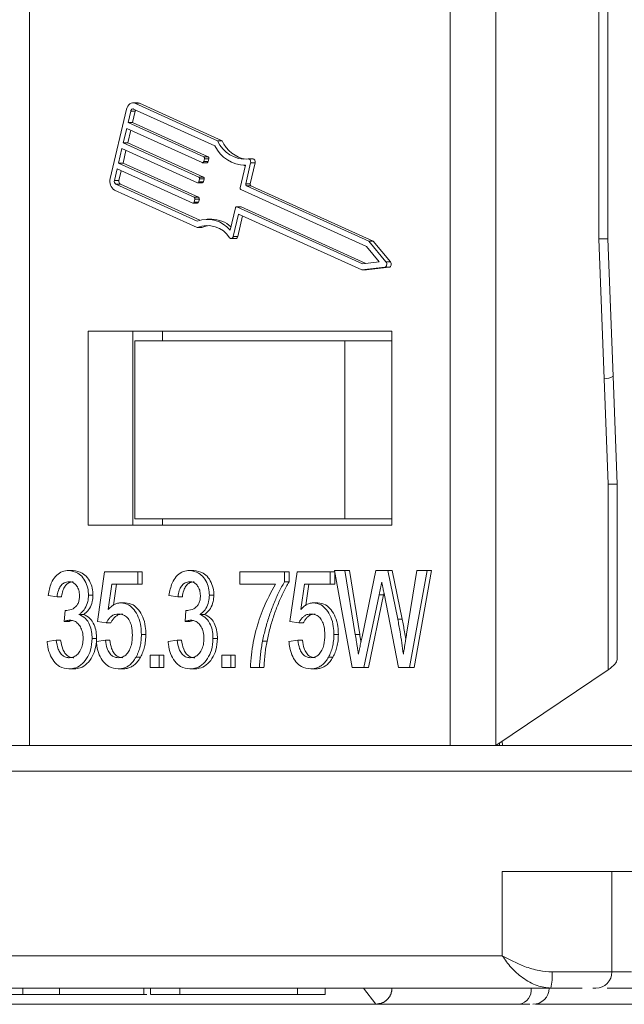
# Model space of a CAD drawing. Header units: millimetres. Extents: x 8853 to 11418, y 45 to 1005.
# Tile 4 of 256: x 9274 to 9293, y 263 to 294. Entities that reach past the tile are written whole.
import ezdxf

# ---------------------------------------------------------------- set-up
doc = ezdxf.new("R2010")
doc.units = ezdxf.units.MM

msp = doc.modelspace()

# ---------------------------------------------------------------- linework, layer by layer
at = {"color": 7, "linetype": 'Continuous', "lineweight": 15}
for p, q in [((9288.727, 344.529), (9288.727, 271.171)), ((9274.33, 343.61), (9274.33, 271.171)), ((9287.313, 271.171), (9287.313, 343.61)), ((9291.907, 286.82), (9291.907, 336.372)), ((9292.185, 286.82), (9292.185, 336.372)), ((9277.324, 290.824), (9276.82, 288.68)), ((9277.656, 291.019), (9277.518, 291.019)), ((9280.053, 289.688), (9277.539, 290.826)), ((9280.136, 289.849), (9277.581, 291.005)), ((9277.581, 291.005), (9277.719, 291.005)), ((9277.719, 291.005), (9280.274, 289.849)), ((9277.453, 290.766), (9277.369, 290.408)), ((9277.592, 290.766), (9277.453, 290.766)), ((9277.508, 290.408), (9277.592, 290.766)), ((9277.327, 290.23), (9277.222, 289.783)), ((9279.662, 289.173), (9277.327, 290.23)), ((9277.369, 290.408), (9279.704, 289.352)), ((9277.508, 290.408), (9277.369, 290.408)), ((9279.843, 289.352), (9277.508, 290.408)), ((9277.361, 289.783), (9277.452, 290.173)), ((9277.18, 289.605), (9277.075, 289.158)), ((9279.515, 288.548), (9277.18, 289.605)), ((9277.222, 289.783), (9279.557, 288.727)), ((9277.361, 289.783), (9277.222, 289.783)), ((9279.696, 288.727), (9277.361, 289.783)), ((9280.136, 289.849), (9280.274, 289.849)), ((9277.213, 289.158), (9277.305, 289.548)), ((9279.843, 289.352), (9279.704, 289.352)), ((9279.726, 289.293), (9279.705, 289.204)), ((9279.865, 289.293), (9279.726, 289.293)), ((9279.844, 289.204), (9279.865, 289.293)), ((9281.227, 289.288), (9281.089, 289.288)), ((9277.033, 288.979), (9276.949, 288.622)), ((9279.368, 287.923), (9277.033, 288.979)), ((9277.075, 289.158), (9279.41, 288.102)), ((9277.213, 289.158), (9277.075, 289.158)), ((9279.549, 288.102), (9277.213, 289.158)), ((9279.673, 289.171), (9279.811, 289.171)), ((9279.844, 289.204), (9279.705, 289.204)), ((9280.83, 288.398), (9280.993, 289.089)), ((9280.949, 289.087), (9280.992, 289.087)), ((9281.001, 288.519), (9281.153, 289.165)), ((9281.292, 289.165), (9281.139, 288.519)), ((9281.153, 289.165), (9281.292, 289.165)), ((9277.087, 288.622), (9277.158, 288.923)), ((9279.696, 288.727), (9279.557, 288.727)), ((9279.579, 288.668), (9279.558, 288.578)), ((9279.717, 288.668), (9279.579, 288.668)), ((9279.696, 288.578), (9279.717, 288.668)), ((9276.949, 288.622), (9277.087, 288.622)), ((9276.992, 288.504), (9279.507, 287.366)), ((9277.131, 288.504), (9276.992, 288.504)), ((9279.587, 287.392), (9277.131, 288.504)), ((9279.526, 288.546), (9279.664, 288.546)), ((9279.696, 288.578), (9279.558, 288.578)), ((9281.001, 288.519), (9281.139, 288.519)), ((9284.801, 286.75), (9281.023, 288.459)), ((9281.023, 288.459), (9281.161, 288.459)), ((9281.161, 288.459), (9284.94, 286.75)), ((9276.95, 288.325), (9279.505, 287.169)), ((9279.549, 288.102), (9279.41, 288.102)), ((9284.733, 286.583), (9280.852, 288.339)), ((9279.379, 287.921), (9279.517, 287.921)), ((9279.432, 288.042), (9279.411, 287.953)), ((9279.549, 287.953), (9279.411, 287.953)), ((9279.432, 288.042), (9279.57, 288.042)), ((9279.549, 287.953), (9279.57, 288.042)), ((9280.52, 287.082), (9280.683, 287.773)), ((9280.854, 287.805), (9280.715, 287.805)), ((9280.726, 287.803), (9284.607, 286.047)), ((9280.864, 287.803), (9280.726, 287.803)), ((9284.716, 286.06), (9280.864, 287.803)), ((9280.618, 286.89), (9280.78, 287.581)), ((9280.905, 287.524), (9280.756, 286.89)), ((9280.78, 287.581), (9284.591, 285.857)), ((9279.505, 287.169), (9279.644, 287.169)), ((9279.951, 287.424), (9279.812, 287.424)), ((9280.756, 286.89), (9280.618, 286.89)), ((9280.553, 286.825), (9280.692, 286.825)), ((9285.125, 286.109), (9284.733, 286.583)), ((9284.801, 286.75), (9285.334, 286.106)), ((9284.801, 286.75), (9284.94, 286.75)), ((9284.94, 286.75), (9285.472, 286.106)), ((9292.068, 282.496), (9291.907, 286.82)), ((9291.907, 286.82), (9292.185, 286.82)), ((9292.344, 282.571), (9292.185, 286.82)), ((9284.591, 285.857), (9285.295, 285.941)), ((9284.607, 286.047), (9285.125, 286.109)), ((9285.434, 285.941), (9284.73, 285.857)), ((9285.295, 285.941), (9285.434, 285.941)), ((9285.472, 286.106), (9285.334, 286.106)), ((9284.591, 285.857), (9284.73, 285.857)), ((9276.133, 283.971), (9285.51, 283.971)), ((9276.133, 277.971), (9276.133, 283.971)), ((9277.519, 277.971), (9277.519, 283.971)), ((9278.431, 283.971), (9278.431, 283.671)), ((9278.432, 283.671), (9278.432, 283.971)), ((9285.51, 283.971), (9285.51, 277.971)), ((9277.576, 278.171), (9277.576, 283.671)), ((9277.576, 283.671), (9284.067, 283.671)), ((9284.067, 283.671), (9284.067, 278.171)), ((9285.51, 283.671), (9284.067, 283.671)), ((9292.469, 279.237), (9292.344, 282.571)), ((9292.19, 279.237), (9292.068, 282.496)), ((9292.19, 279.237), (9292.19, 273.503)), ((9292.19, 279.237), (9292.469, 279.237)), ((9292.469, 273.826), (9292.469, 279.237)), ((9277.576, 278.171), (9284.067, 278.171)), ((9278.431, 278.171), (9278.431, 277.971)), ((9278.432, 277.971), (9278.432, 278.171)), ((9284.067, 278.171), (9285.51, 278.171)), ((9285.51, 277.971), (9276.133, 277.971)), ((9275.67, 276.571), (9275.532, 276.571)), ((9276.421, 274.994), (9276.643, 276.533)), ((9276.643, 276.533), (9277.669, 276.533)), ((9277.669, 276.533), (9277.669, 276.148)), ((9277.808, 276.533), (9277.669, 276.533)), ((9277.808, 276.533), (9277.808, 276.148)), ((9279.403, 276.571), (9279.265, 276.571)), ((9280.816, 276.148), (9280.816, 276.533)), ((9280.816, 276.533), (9282.203, 276.533)), ((9282.203, 276.533), (9282.203, 276.222)), ((9282.341, 276.533), (9282.203, 276.533)), ((9282.341, 276.533), (9282.341, 276.222)), ((9282.365, 274.994), (9282.587, 276.533)), ((9282.587, 276.533), (9283.613, 276.533)), ((9283.613, 276.533), (9283.613, 276.148)), ((9283.752, 276.533), (9283.613, 276.533)), ((9284.293, 273.571), (9283.748, 276.571)), ((9283.748, 276.571), (9284.063, 276.571)), ((9283.752, 276.533), (9283.752, 276.148)), ((9284.063, 276.571), (9284.384, 274.598)), ((9284.202, 276.571), (9284.063, 276.571)), ((9284.202, 276.571), (9284.523, 274.598)), ((9284.595, 274.524), (9285.022, 276.571)), ((9285.022, 276.571), (9285.389, 276.571)), ((9285.389, 276.571), (9285.698, 275.068)), ((9285.528, 276.571), (9285.389, 276.571)), ((9285.528, 276.571), (9285.837, 275.068)), ((9285.971, 274.61), (9286.29, 276.571)), ((9286.605, 276.571), (9286.06, 273.571)), ((9286.744, 276.571), (9286.199, 273.571)), ((9286.29, 276.571), (9286.605, 276.571)), ((9286.744, 276.571), (9286.605, 276.571)), ((9282.341, 276.222), (9282.203, 276.222)), ((9276.869, 276.148), (9276.759, 275.371)), ((9277.669, 276.148), (9276.869, 276.148)), ((9277.008, 276.148), (9276.916, 275.501)), ((9277.808, 276.148), (9277.669, 276.148)), ((9281.925, 276.148), (9280.816, 276.148)), ((9282.814, 276.148), (9282.704, 275.371)), ((9283.613, 276.148), (9282.814, 276.148)), ((9282.952, 276.148), (9282.861, 275.501)), ((9283.752, 276.148), (9283.613, 276.148)), ((9275.176, 275.764), (9274.899, 275.802)), ((9275.315, 275.764), (9275.176, 275.764)), ((9276.286, 275.809), (9276.147, 275.809)), ((9278.632, 275.802), (9278.909, 275.764)), ((9279.048, 275.764), (9278.909, 275.764)), ((9280.019, 275.809), (9279.88, 275.809)), ((9285.123, 275.816), (9284.654, 273.571)), ((9285.261, 275.816), (9284.793, 273.571)), ((9285.123, 275.816), (9285.261, 275.816)), ((9285.272, 275.867), (9285.261, 275.816)), ((9285.725, 273.571), (9285.273, 275.864)), ((9275.396, 274.994), (9275.424, 275.34)), ((9275.48, 275.34), (9275.424, 275.34)), ((9277.284, 275.571), (9277.145, 275.571)), ((9279.129, 274.994), (9279.157, 275.34)), ((9279.213, 275.34), (9279.157, 275.34)), ((9283.228, 275.571), (9283.089, 275.571)), ((9275.534, 274.994), (9275.396, 274.994)), ((9275.991, 275.214), (9275.852, 275.214)), ((9276.698, 274.956), (9276.421, 274.994)), ((9279.267, 274.994), (9279.129, 274.994)), ((9279.724, 275.214), (9279.585, 275.214)), ((9282.643, 274.956), (9282.365, 274.994)), ((9285.837, 275.068), (9285.698, 275.068)), ((9276.837, 274.956), (9276.698, 274.956)), ((9282.781, 274.956), (9282.643, 274.956)), ((9274.871, 274.379), (9275.149, 274.417)), ((9275.287, 274.417), (9275.149, 274.417)), ((9276.258, 274.474), (9276.397, 274.474)), ((9276.393, 274.379), (9276.67, 274.417)), ((9276.809, 274.417), (9276.67, 274.417)), ((9277.919, 274.6), (9277.78, 274.6)), ((9278.604, 274.379), (9278.882, 274.417)), ((9279.02, 274.417), (9278.882, 274.417)), ((9280.13, 274.474), (9279.991, 274.474)), ((9281.66, 274.387), (9281.522, 274.387)), ((9282.337, 274.379), (9282.615, 274.417)), ((9282.753, 274.417), (9282.615, 274.417)), ((9283.724, 274.6), (9283.863, 274.6)), ((9284.523, 274.598), (9284.384, 274.598)), ((9277.615, 273.897), (9277.753, 273.897)), ((9278.054, 273.571), (9278.054, 273.956)), ((9278.054, 273.956), (9278.331, 273.956)), ((9278.331, 273.956), (9278.331, 273.571)), ((9278.331, 273.956), (9278.469, 273.956)), ((9278.469, 273.956), (9278.469, 273.571)), ((9280.265, 273.571), (9280.265, 273.956)), ((9280.265, 273.956), (9280.542, 273.956)), ((9280.681, 273.956), (9280.542, 273.956)), ((9280.542, 273.956), (9280.542, 273.571)), ((9280.681, 273.956), (9280.681, 273.571)), ((9283.697, 273.897), (9283.559, 273.897)), ((9275.683, 273.533), (9275.544, 273.533)), ((9277.204, 273.533), (9277.065, 273.533)), ((9278.331, 273.571), (9278.054, 273.571)), ((9278.469, 273.571), (9278.331, 273.571)), ((9279.416, 273.533), (9279.277, 273.533)), ((9280.542, 273.571), (9280.265, 273.571)), ((9280.542, 273.571), (9280.681, 273.571)), ((9281.426, 273.571), (9281.149, 273.571)), ((9281.564, 273.571), (9281.426, 273.571)), ((9283.148, 273.533), (9283.01, 273.533)), ((9284.654, 273.571), (9284.293, 273.571)), ((9284.793, 273.571), (9284.654, 273.571)), ((9286.06, 273.571), (9285.725, 273.571)), ((9286.199, 273.571), (9286.06, 273.571)), ((9288.727, 271.171), (9292.19, 273.503)), ((9271.789, 271.171), (9274.023, 271.171)), ((9274.023, 271.171), (9274.33, 271.171)), ((9287.313, 271.171), (9274.33, 271.171)), ((9287.313, 271.171), (9288.035, 271.171)), ((9288.035, 271.171), (9301.154, 271.171)), ((9288.841, 271.248), (9288.843, 271.171)), ((9288.927, 271.171), (9288.923, 271.303)), ((9271.884, 270.371), (9300.6, 270.371)), ((9288.926, 267.271), (9288.926, 264.671)), ((9299.473, 267.271), (9288.926, 267.271)), ((9292.311, 264.171), (9292.311, 267.271)), ((9288.926, 264.671), (9260.21, 264.671)), ((9290.463, 264.171), (9292.311, 264.171)), ((9292.917, 264.171), (9292.311, 264.171)), ((9260.903, 263.671), (9290.425, 263.671)), ((9273.724, 263.471), (9274.124, 263.471)), ((9274.124, 263.671), (9274.124, 263.471)), ((9274.124, 263.471), (9275.248, 263.471)), ((9275.248, 263.671), (9275.248, 263.471)), ((9275.248, 263.471), (9277.857, 263.471)), ((9277.857, 263.671), (9277.857, 263.471)), ((9277.857, 263.471), (9277.951, 263.471)), ((9278.062, 263.671), (9278.062, 263.471)), ((9278.969, 263.671), (9278.969, 263.471)), ((9279.091, 263.471), (9279.589, 263.471)), ((9282.599, 263.671), (9282.599, 263.471)), ((9283.456, 263.471), (9283.456, 263.671)), ((9284.644, 263.671), (9285.022, 263.18)), ((9285.527, 263.667), (9285.527, 263.671)), ((9293.068, 263.671), (9292.16, 263.671)), ((9285.019, 263.171), (9270.031, 263.171)), ((9285.022, 263.18), (9270.035, 263.18)), ((9285.019, 263.171), (9289.453, 263.171)), ((9289.95, 263.171), (9293.742, 263.171))]:
    msp.add_line(p, q, dxfattribs=at)
at = {"color": 7, "linetype": 'Continuous', "lineweight": 15, "flags": 128}
for points in [[(9277.324, 290.824), (9277.34, 290.875), (9277.363, 290.92), (9277.392, 290.958), (9277.426, 290.988), (9277.463, 291.008), (9277.502, 291.018), (9277.542, 291.017), (9277.581, 291.005)], [(9277.539, 290.826), (9277.526, 290.83), (9277.512, 290.83), (9277.499, 290.827), (9277.487, 290.82), (9277.476, 290.81), (9277.466, 290.798), (9277.459, 290.783), (9277.453, 290.766)], [(9277.604, 290.796), (9277.597, 290.783), (9277.592, 290.766)], [(9277.656, 291.019), (9277.68, 291.017), (9277.719, 291.005)], [(9281.08, 289.287), (9281.097, 289.287), (9281.113, 289.281), (9281.128, 289.27), (9281.141, 289.254), (9281.15, 289.234), (9281.155, 289.212), (9281.156, 289.188), (9281.153, 289.165)], [(9281.227, 289.288), (9281.235, 289.287), (9281.252, 289.281), (9281.267, 289.27), (9281.279, 289.254), (9281.288, 289.234), (9281.294, 289.212), (9281.295, 289.188), (9281.292, 289.165)], [(9279.705, 289.204), (9279.702, 289.195), (9279.699, 289.188), (9279.694, 289.181), (9279.688, 289.176), (9279.682, 289.173), (9279.675, 289.171), (9279.669, 289.171), (9279.662, 289.173)], [(9279.558, 288.578), (9279.555, 288.57), (9279.551, 288.562), (9279.547, 288.556), (9279.541, 288.551), (9279.535, 288.548), (9279.528, 288.546), (9279.522, 288.546), (9279.515, 288.548)], [(9279.411, 287.953), (9279.408, 287.945), (9279.404, 287.937), (9279.4, 287.931), (9279.394, 287.926), (9279.388, 287.922), (9279.381, 287.921), (9279.375, 287.921), (9279.368, 287.923)], [(9280.683, 287.773), (9280.686, 287.781), (9280.689, 287.789), (9280.694, 287.795), (9280.7, 287.8), (9280.706, 287.804), (9280.712, 287.805), (9280.719, 287.805), (9280.726, 287.803)], [(9280.864, 287.803), (9280.858, 287.805), (9280.854, 287.805)], [(9279.881, 287.232), (9279.774, 287.214), (9279.644, 287.169)], [(9280.618, 286.89), (9280.61, 286.868), (9280.599, 286.85), (9280.586, 286.836), (9280.57, 286.828), (9280.553, 286.825), (9280.536, 286.828), (9280.52, 286.837), (9280.506, 286.851)], [(9285.334, 286.106), (9285.347, 286.085), (9285.355, 286.06), (9285.357, 286.033), (9285.354, 286.006), (9285.345, 285.981), (9285.332, 285.961), (9285.314, 285.948), (9285.295, 285.941)], [(9285.472, 286.106), (9285.485, 286.085), (9285.493, 286.06), (9285.496, 286.033), (9285.492, 286.006), (9285.484, 285.981), (9285.47, 285.961), (9285.453, 285.948), (9285.434, 285.941)]]:
    msp.add_lwpolyline(points, dxfattribs=at)
at = {"color": 7, "linetype": 'Continuous', "lineweight": 15}
for centre, radius, start, end in [((9281.005, 290.144), 1.055, 205.5644, 269.3075), ((9280.984, 290.2), 0.918, 202.4908, 276.0148), ((9281.157, 290.23), 0.962, 203.3727, 261.7314), ((9279.676, 289.308), 0.0522, 342.9169, 57.3266), ((9279.815, 289.308), 0.0522, 342.9169, 57.3266), ((9279.806, 289.208), 0.0376, 277.7212, 352.6242), ((9277.119, 288.588), 0.313, 162.9169, 237.3266), ((9279.529, 288.683), 0.0522, 342.9169, 57.3266), ((9279.668, 288.683), 0.0522, 342.9169, 57.3266), ((9277.049, 288.591), 0.104, 162.9169, 237.3266), ((9277.187, 288.591), 0.104, 162.9169, 237.3266), ((9279.659, 288.583), 0.0376, 277.7212, 352.6242), ((9280.88, 288.383), 0.0522, 162.9169, 237.3266), ((9281.051, 288.503), 0.0522, 162.9169, 237.3266), ((9281.189, 288.503), 0.0522, 162.9169, 237.3266), ((9279.382, 288.058), 0.0522, 342.9169, 57.3266), ((9279.52, 288.058), 0.0522, 342.9169, 57.3266), ((9279.512, 287.958), 0.0376, 277.7212, 352.6242), ((9279.814, 286.407), 0.822, 32.652, 112.0633), ((9279.813, 286.509), 0.911, 39.0652, 109.6724), ((9279.936, 286.507), 0.917, 48.3032, 89.106), ((9280.683, 286.898), 0.0736, 276.7735, 353.5719), ((9292.064, 283.059), 0.563, 270.4913, 299.9089), ((9288.785, 264.047), 1.682, 347.0939, 4.237), ((9291.811, 264.171), 0.5, 270, 0), ((9285.018, 263.671), 0.5, 270.0311, 0.0311), ((9289.37, 263.611), 0.448, 280.7016, 7.6968), ((9289.871, 263.671), 0.5, 270, 0), ((9285.011, 263.18), 0.0115, 312.4836, 0.5417)]:
    msp.add_arc(centre, radius, start, end, dxfattribs=at)
msp.add_ellipse((9291.469, 273.503), major_axis=(0.994, 0.357), ratio=0.301338, start_param=5.410097, end_param=6.175296, dxfattribs=at)
for points, knots in [([(9274.899, 275.802), (9274.924, 275.934), (9274.966, 276.155), (9275.12, 276.396), (9275.291, 276.531), (9275.436, 276.569), (9275.516, 276.571), (9275.532, 276.571)], [0, 0, 0, 0, 0.317224, 0.527348, 0.737548, 0.948132, 1, 1, 1, 1]), ([(9275.532, 276.571), (9275.629, 276.556), (9275.789, 276.531), (9275.982, 276.362), (9276.095, 276.155), (9276.143, 275.958), (9276.146, 275.843), (9276.147, 275.809)], [0, 0, 0, 0, 0.31604, 0.521255, 0.727841, 0.918246, 1, 1, 1, 1]), ([(9275.67, 276.571), (9275.768, 276.556), (9275.928, 276.531), (9276.121, 276.362), (9276.233, 276.155), (9276.281, 275.958), (9276.285, 275.843), (9276.286, 275.809)], [0, 0, 0, 0, 0.31604, 0.521255, 0.727841, 0.918246, 1, 1, 1, 1]), ([(9278.632, 275.802), (9278.657, 275.934), (9278.699, 276.155), (9278.853, 276.396), (9279.024, 276.531), (9279.169, 276.569), (9279.249, 276.571), (9279.265, 276.571)], [0, 0, 0, 0, 0.317224, 0.527348, 0.737548, 0.948132, 1, 1, 1, 1]), ([(9279.265, 276.571), (9279.362, 276.556), (9279.522, 276.531), (9279.715, 276.362), (9279.828, 276.155), (9279.876, 275.958), (9279.879, 275.843), (9279.88, 275.809)], [0, 0, 0, 0, 0.31604, 0.521255, 0.727841, 0.918246, 1, 1, 1, 1]), ([(9279.403, 276.571), (9279.501, 276.556), (9279.661, 276.531), (9279.854, 276.362), (9279.966, 276.155), (9280.015, 275.958), (9280.018, 275.843), (9280.019, 275.809)], [0, 0, 0, 0, 0.31604, 0.521255, 0.727841, 0.918246, 1, 1, 1, 1]), ([(9275.541, 276.225), (9275.492, 276.219), (9275.406, 276.209), (9275.299, 276.12), (9275.221, 275.988), (9275.189, 275.86), (9275.178, 275.778), (9275.176, 275.764)], [0, 0, 0, 0, 0.2684702, 0.4689954, 0.6698557, 0.9402887, 1, 1, 1, 1]), ([(9275.679, 276.225), (9275.63, 276.219), (9275.545, 276.209), (9275.438, 276.12), (9275.359, 275.988), (9275.327, 275.86), (9275.317, 275.778), (9275.315, 275.764)], [0, 0, 0, 0, 0.26847, 0.468995, 0.669856, 0.940289, 1, 1, 1, 1]), ([(9275.87, 275.796), (9275.866, 275.853), (9275.859, 275.963), (9275.793, 276.093), (9275.708, 276.182), (9275.621, 276.22), (9275.563, 276.224), (9275.541, 276.225)], [0, 0, 0, 0, 0.241872, 0.466389, 0.6563, 0.86642, 1, 1, 1, 1]), ([(9279.274, 276.225), (9279.225, 276.219), (9279.139, 276.209), (9279.032, 276.12), (9278.954, 275.988), (9278.922, 275.86), (9278.911, 275.778), (9278.909, 275.764)], [0, 0, 0, 0, 0.26847, 0.468995, 0.669856, 0.940289, 1, 1, 1, 1]), ([(9279.412, 276.225), (9279.363, 276.219), (9279.278, 276.209), (9279.171, 276.12), (9279.092, 275.988), (9279.06, 275.86), (9279.05, 275.778), (9279.048, 275.764)], [0, 0, 0, 0, 0.26847, 0.468995, 0.669856, 0.940289, 1, 1, 1, 1]), ([(9279.603, 275.796), (9279.599, 275.853), (9279.592, 275.963), (9279.526, 276.093), (9279.441, 276.182), (9279.354, 276.22), (9279.296, 276.224), (9279.274, 276.225)], [0, 0, 0, 0, 0.241872, 0.466389, 0.6563, 0.86642, 1, 1, 1, 1]), ([(9282.203, 276.222), (9282.172, 276.17), (9282.11, 276.068), (9281.997, 275.846), (9281.868, 275.553), (9281.73, 275.183), (9281.61, 274.794), (9281.551, 274.523), (9281.522, 274.387)], [0, 0, 0, 0, 0.096269, 0.192865, 0.391303, 0.591, 0.794748, 1, 1, 1, 1]), ([(9282.341, 276.222), (9282.31, 276.17), (9282.248, 276.068), (9282.135, 275.846), (9282.007, 275.553), (9281.868, 275.183), (9281.749, 274.794), (9281.69, 274.523), (9281.66, 274.387)], [0, 0, 0, 0, 0.096269, 0.192865, 0.391303, 0.591, 0.794748, 1, 1, 1, 1]), ([(9285.123, 275.816), (9285.129, 275.849), (9285.143, 275.914), (9285.163, 276.012), (9285.184, 276.11), (9285.198, 276.176), (9285.205, 276.209)], [0, 0, 0, 0, 0.249999, 0.4999982, 0.7499954, 1, 1, 1, 1]), ([(9285.205, 276.209), (9285.208, 276.193), (9285.214, 276.161), (9285.227, 276.096), (9285.241, 276.023), (9285.257, 275.94), (9285.268, 275.889), (9285.273, 275.864)], [0, 0, 0, 0, 0.1398645, 0.2797027, 0.5593263, 0.7796671, 1, 1, 1, 1]), ([(9281.149, 273.571), (9281.156, 273.705), (9281.178, 274.094), (9281.305, 274.71), (9281.541, 275.459), (9281.788, 275.901), (9281.925, 276.148)], [0, 0, 0, 0, 0.141221, 0.412473, 0.671456, 1, 1, 1, 1]), ([(9275.464, 275.336), (9275.534, 275.347), (9275.642, 275.363), (9275.763, 275.457), (9275.829, 275.554), (9275.865, 275.67), (9275.868, 275.753), (9275.87, 275.796)], [0, 0, 0, 0, 0.3556378, 0.5465677, 0.6939776, 0.8414921, 1, 1, 1, 1]), ([(9276.147, 275.809), (9276.143, 275.741), (9276.134, 275.593), (9276.051, 275.399), (9275.945, 275.277), (9275.876, 275.23), (9275.852, 275.214)], [0, 0, 0, 0, 0.2637922, 0.5810993, 0.8545416, 1, 1, 1, 1]), ([(9276.286, 275.809), (9276.282, 275.741), (9276.272, 275.593), (9276.189, 275.399), (9276.084, 275.277), (9276.015, 275.23), (9275.991, 275.214)], [0, 0, 0, 0, 0.263792, 0.581099, 0.854542, 1, 1, 1, 1]), ([(9279.197, 275.336), (9279.267, 275.347), (9279.375, 275.363), (9279.496, 275.457), (9279.562, 275.554), (9279.598, 275.67), (9279.601, 275.753), (9279.603, 275.796)], [0, 0, 0, 0, 0.355638, 0.546568, 0.693978, 0.841492, 1, 1, 1, 1]), ([(9279.88, 275.809), (9279.876, 275.741), (9279.867, 275.593), (9279.784, 275.399), (9279.678, 275.277), (9279.609, 275.23), (9279.585, 275.214)], [0, 0, 0, 0, 0.263792, 0.581099, 0.854542, 1, 1, 1, 1]), ([(9280.019, 275.809), (9280.015, 275.741), (9280.005, 275.593), (9279.922, 275.399), (9279.817, 275.277), (9279.748, 275.23), (9279.724, 275.214)], [0, 0, 0, 0, 0.263792, 0.581099, 0.854542, 1, 1, 1, 1]), ([(9275.424, 275.34), (9275.428, 275.34), (9275.434, 275.339), (9275.444, 275.338), (9275.454, 275.337), (9275.461, 275.336), (9275.464, 275.336)], [0, 0, 0, 0, 0.250087, 0.500185, 0.75003, 1, 1, 1, 1]), ([(9276.759, 275.371), (9276.778, 275.391), (9276.816, 275.43), (9276.886, 275.486), (9276.969, 275.536), (9277.048, 275.562), (9277.107, 275.57), (9277.132, 275.571), (9277.145, 275.571)], [0, 0, 0, 0, 0.168277, 0.337598, 0.574387, 0.818063, 0.908798, 1, 1, 1, 1]), ([(9277.145, 275.571), (9277.227, 275.56), (9277.378, 275.539), (9277.563, 275.364), (9277.698, 275.136), (9277.77, 274.867), (9277.777, 274.681), (9277.78, 274.6)], [0, 0, 0, 0, 0.230657, 0.42536, 0.619117, 0.832995, 1, 1, 1, 1]), ([(9277.284, 275.571), (9277.365, 275.56), (9277.516, 275.539), (9277.701, 275.364), (9277.837, 275.136), (9277.909, 274.867), (9277.916, 274.681), (9277.919, 274.6)], [0, 0, 0, 0, 0.230657, 0.42536, 0.619117, 0.832995, 1, 1, 1, 1]), ([(9279.157, 275.34), (9279.161, 275.34), (9279.167, 275.339), (9279.177, 275.338), (9279.187, 275.337), (9279.194, 275.336), (9279.197, 275.336)], [0, 0, 0, 0, 0.250087, 0.500185, 0.75003, 1, 1, 1, 1]), ([(9282.704, 275.371), (9282.723, 275.391), (9282.76, 275.43), (9282.83, 275.486), (9282.914, 275.536), (9282.992, 275.562), (9283.051, 275.57), (9283.077, 275.571), (9283.089, 275.571)], [0, 0, 0, 0, 0.168277, 0.337598, 0.574387, 0.818063, 0.908798, 1, 1, 1, 1]), ([(9283.089, 275.571), (9283.171, 275.56), (9283.322, 275.539), (9283.507, 275.364), (9283.643, 275.136), (9283.715, 274.867), (9283.721, 274.681), (9283.724, 274.6)], [0, 0, 0, 0, 0.230657, 0.42536, 0.619117, 0.832995, 1, 1, 1, 1]), ([(9283.228, 275.571), (9283.31, 275.56), (9283.461, 275.539), (9283.646, 275.364), (9283.781, 275.136), (9283.853, 274.867), (9283.86, 274.681), (9283.863, 274.6)], [0, 0, 0, 0, 0.2306572, 0.42536, 0.6191169, 0.8329955, 1, 1, 1, 1]), ([(9275.575, 275.035), (9275.563, 275.035), (9275.539, 275.034), (9275.506, 275.028), (9275.476, 275.021), (9275.449, 275.013), (9275.422, 275.004), (9275.405, 274.998), (9275.396, 274.994)], [0, 0, 0, 0, 0.197787, 0.396403, 0.546954, 0.697654, 0.848787, 1, 1, 1, 1]), ([(9275.637, 275.026), (9275.621, 275.022), (9275.595, 275.016), (9275.561, 275.004), (9275.543, 274.998), (9275.534, 274.994)], [0, 0, 0, 0, 0.47831, 0.739086, 1, 1, 1, 1]), ([(9275.981, 274.477), (9275.977, 274.545), (9275.97, 274.672), (9275.901, 274.837), (9275.805, 274.958), (9275.69, 275.027), (9275.611, 275.033), (9275.575, 275.035)], [0, 0, 0, 0, 0.2283025, 0.4283763, 0.6283159, 0.8322006, 1, 1, 1, 1]), ([(9275.852, 275.214), (9275.922, 275.181), (9276.054, 275.119), (9276.187, 274.912), (9276.25, 274.689), (9276.256, 274.543), (9276.258, 274.474)], [0, 0, 0, 0, 0.300181, 0.56656, 0.794468, 1, 1, 1, 1]), ([(9275.991, 275.214), (9276.061, 275.181), (9276.193, 275.119), (9276.325, 274.912), (9276.389, 274.689), (9276.394, 274.543), (9276.397, 274.474)], [0, 0, 0, 0, 0.300181, 0.56656, 0.794468, 1, 1, 1, 1]), ([(9277.068, 275.225), (9277.037, 275.223), (9276.973, 275.22), (9276.884, 275.185), (9276.808, 275.121), (9276.755, 275.058), (9276.72, 275), (9276.706, 274.971), (9276.698, 274.956)], [0, 0, 0, 0, 0.215669, 0.438311, 0.626337, 0.821904, 0.910592, 1, 1, 1, 1]), ([(9277.207, 275.225), (9277.175, 275.223), (9277.112, 275.22), (9277.022, 275.185), (9276.946, 275.121), (9276.894, 275.058), (9276.859, 275), (9276.844, 274.971), (9276.837, 274.956)], [0, 0, 0, 0, 0.215669, 0.438311, 0.626337, 0.821904, 0.910592, 1, 1, 1, 1]), ([(9277.503, 274.577), (9277.498, 274.673), (9277.491, 274.829), (9277.418, 275.025), (9277.324, 275.147), (9277.202, 275.215), (9277.116, 275.222), (9277.068, 275.225)], [0, 0, 0, 0, 0.283054, 0.463078, 0.644303, 0.80492, 1, 1, 1, 1]), ([(9279.308, 275.035), (9279.296, 275.035), (9279.272, 275.034), (9279.239, 275.028), (9279.209, 275.021), (9279.182, 275.013), (9279.155, 275.004), (9279.138, 274.998), (9279.129, 274.994)], [0, 0, 0, 0, 0.197787, 0.396403, 0.546954, 0.697654, 0.848787, 1, 1, 1, 1]), ([(9279.371, 275.026), (9279.354, 275.022), (9279.328, 275.016), (9279.294, 275.004), (9279.276, 274.998), (9279.267, 274.994)], [0, 0, 0, 0, 0.47831, 0.739086, 1, 1, 1, 1]), ([(9279.714, 274.477), (9279.71, 274.545), (9279.703, 274.672), (9279.634, 274.837), (9279.538, 274.958), (9279.423, 275.027), (9279.344, 275.033), (9279.308, 275.035)], [0, 0, 0, 0, 0.2283025, 0.4283763, 0.6283159, 0.8322006, 1, 1, 1, 1]), ([(9279.585, 275.214), (9279.655, 275.181), (9279.787, 275.119), (9279.92, 274.912), (9279.983, 274.689), (9279.989, 274.543), (9279.991, 274.474)], [0, 0, 0, 0, 0.300181, 0.56656, 0.794468, 1, 1, 1, 1]), ([(9279.724, 275.214), (9279.794, 275.181), (9279.926, 275.119), (9280.058, 274.912), (9280.122, 274.689), (9280.127, 274.543), (9280.13, 274.474)], [0, 0, 0, 0, 0.300181, 0.56656, 0.794468, 1, 1, 1, 1]), ([(9283.013, 275.225), (9282.981, 275.223), (9282.917, 275.22), (9282.828, 275.185), (9282.752, 275.121), (9282.7, 275.058), (9282.665, 275), (9282.65, 274.971), (9282.643, 274.956)], [0, 0, 0, 0, 0.215669, 0.438311, 0.626337, 0.821904, 0.910592, 1, 1, 1, 1]), ([(9283.151, 275.225), (9283.12, 275.223), (9283.056, 275.22), (9282.967, 275.185), (9282.891, 275.121), (9282.838, 275.058), (9282.803, 275), (9282.788, 274.971), (9282.781, 274.956)], [0, 0, 0, 0, 0.215669, 0.438311, 0.626337, 0.821904, 0.910592, 1, 1, 1, 1]), ([(9283.447, 274.577), (9283.443, 274.673), (9283.435, 274.829), (9283.362, 275.025), (9283.269, 275.147), (9283.146, 275.215), (9283.06, 275.222), (9283.013, 275.225)], [0, 0, 0, 0, 0.283054, 0.463078, 0.644303, 0.80492, 1, 1, 1, 1]), ([(9285.698, 275.068), (9285.71, 275.004), (9285.734, 274.874), (9285.776, 274.631), (9285.823, 274.337), (9285.855, 274.106), (9285.87, 273.991)], [0, 0, 0, 0, 0.181184, 0.362387, 0.681107, 1, 1, 1, 1]), ([(9285.837, 275.068), (9285.849, 275.004), (9285.872, 274.874), (9285.909, 274.666), (9285.931, 274.521), (9285.944, 274.442)], [0, 0, 0, 0, 0.31054, 0.62111, 1, 1, 1, 1]), ([(9275.544, 273.533), (9275.446, 273.546), (9275.275, 273.568), (9275.071, 273.76), (9274.937, 273.998), (9274.885, 274.221), (9274.874, 274.35), (9274.871, 274.379)], [0, 0, 0, 0, 0.292815, 0.505239, 0.717268, 0.937249, 1, 1, 1, 1]), ([(9275.149, 274.417), (9275.166, 274.325), (9275.193, 274.179), (9275.278, 274.008), (9275.382, 273.911), (9275.481, 273.881), (9275.54, 273.879), (9275.554, 273.879)], [0, 0, 0, 0, 0.333295, 0.521794, 0.711762, 0.930457, 1, 1, 1, 1]), ([(9275.287, 274.417), (9275.305, 274.325), (9275.332, 274.179), (9275.416, 274.008), (9275.521, 273.911), (9275.619, 273.881), (9275.679, 273.879), (9275.693, 273.879)], [0, 0, 0, 0, 0.333295, 0.521794, 0.711762, 0.930457, 1, 1, 1, 1]), ([(9276.258, 274.474), (9276.249, 274.35), (9276.233, 274.122), (9276.096, 273.841), (9275.919, 273.641), (9275.723, 273.544), (9275.595, 273.536), (9275.544, 273.533)], [0, 0, 0, 0, 0.241575, 0.445869, 0.649502, 0.861689, 1, 1, 1, 1]), ([(9275.554, 273.879), (9275.603, 273.883), (9275.696, 273.892), (9275.819, 273.981), (9275.911, 274.116), (9275.972, 274.287), (9275.978, 274.414), (9275.981, 274.477)], [0, 0, 0, 0, 0.2144126, 0.4057264, 0.5971115, 0.8009464, 1, 1, 1, 1]), ([(9276.397, 274.474), (9276.388, 274.35), (9276.371, 274.122), (9276.235, 273.841), (9276.057, 273.641), (9275.862, 273.544), (9275.734, 273.536), (9275.683, 273.533)], [0, 0, 0, 0, 0.241575, 0.445869, 0.649502, 0.861689, 1, 1, 1, 1]), ([(9277.065, 273.533), (9276.967, 273.544), (9276.8, 273.564), (9276.6, 273.743), (9276.47, 273.966), (9276.41, 274.192), (9276.397, 274.334), (9276.393, 274.379)], [0, 0, 0, 0, 0.291276, 0.491608, 0.691693, 0.901657, 1, 1, 1, 1]), ([(9276.67, 274.417), (9276.683, 274.332), (9276.705, 274.19), (9276.786, 274.02), (9276.883, 273.922), (9276.982, 273.883), (9277.043, 273.88), (9277.067, 273.879)], [0, 0, 0, 0, 0.306815, 0.5048423, 0.7045278, 0.8815967, 1, 1, 1, 1]), ([(9276.809, 274.417), (9276.822, 274.332), (9276.843, 274.19), (9276.925, 274.02), (9277.022, 273.922), (9277.121, 273.883), (9277.181, 273.88), (9277.206, 273.879)], [0, 0, 0, 0, 0.306815, 0.5048423, 0.7045278, 0.8815967, 1, 1, 1, 1]), ([(9277.067, 273.879), (9277.116, 273.884), (9277.207, 273.893), (9277.327, 273.979), (9277.417, 274.11), (9277.49, 274.311), (9277.498, 274.476), (9277.503, 274.577)], [0, 0, 0, 0, 0.194014, 0.361632, 0.529195, 0.708774, 1, 1, 1, 1]), ([(9277.615, 273.897), (9277.629, 273.924), (9277.657, 273.977), (9277.702, 274.087), (9277.745, 274.231), (9277.769, 274.38), (9277.779, 274.504), (9277.78, 274.568), (9277.78, 274.6)], [0, 0, 0, 0, 0.132054, 0.265071, 0.502381, 0.746335, 0.872818, 1, 1, 1, 1]), ([(9277.919, 274.6), (9277.918, 274.567), (9277.917, 274.5), (9277.909, 274.402), (9277.895, 274.305), (9277.871, 274.187), (9277.828, 274.045), (9277.778, 273.947), (9277.753, 273.897)], [0, 0, 0, 0, 0.132783, 0.26612, 0.393983, 0.522764, 0.757899, 1, 1, 1, 1]), ([(9279.277, 273.533), (9279.179, 273.546), (9279.008, 273.568), (9278.805, 273.76), (9278.671, 273.998), (9278.618, 274.221), (9278.607, 274.35), (9278.604, 274.379)], [0, 0, 0, 0, 0.292815, 0.5052387, 0.7172681, 0.9372488, 1, 1, 1, 1]), ([(9278.882, 274.417), (9278.899, 274.325), (9278.926, 274.179), (9279.011, 274.008), (9279.115, 273.911), (9279.214, 273.881), (9279.273, 273.879), (9279.287, 273.879)], [0, 0, 0, 0, 0.333295, 0.521794, 0.711762, 0.930457, 1, 1, 1, 1]), ([(9279.02, 274.417), (9279.038, 274.325), (9279.065, 274.179), (9279.149, 274.008), (9279.254, 273.911), (9279.352, 273.881), (9279.412, 273.879), (9279.426, 273.879)], [0, 0, 0, 0, 0.3332946, 0.5217938, 0.7117618, 0.9304569, 1, 1, 1, 1]), ([(9279.991, 274.474), (9279.982, 274.35), (9279.966, 274.122), (9279.829, 273.841), (9279.652, 273.641), (9279.456, 273.544), (9279.328, 273.536), (9279.277, 273.533)], [0, 0, 0, 0, 0.241575, 0.445869, 0.649502, 0.861689, 1, 1, 1, 1]), ([(9279.287, 273.879), (9279.336, 273.883), (9279.429, 273.892), (9279.552, 273.981), (9279.644, 274.116), (9279.705, 274.287), (9279.711, 274.414), (9279.714, 274.477)], [0, 0, 0, 0, 0.214413, 0.405726, 0.597111, 0.800946, 1, 1, 1, 1]), ([(9280.13, 274.474), (9280.121, 274.35), (9280.104, 274.122), (9279.968, 273.841), (9279.79, 273.641), (9279.595, 273.544), (9279.467, 273.536), (9279.416, 273.533)], [0, 0, 0, 0, 0.241575, 0.445869, 0.649502, 0.861689, 1, 1, 1, 1]), ([(9281.522, 274.387), (9281.51, 274.322), (9281.485, 274.193), (9281.458, 273.992), (9281.438, 273.784), (9281.43, 273.642), (9281.426, 273.571)], [0, 0, 0, 0, 0.241668, 0.483902, 0.741663, 1, 1, 1, 1]), ([(9281.66, 274.387), (9281.648, 274.322), (9281.624, 274.193), (9281.597, 273.992), (9281.577, 273.784), (9281.569, 273.642), (9281.564, 273.571)], [0, 0, 0, 0, 0.241668, 0.483902, 0.741663, 1, 1, 1, 1]), ([(9283.01, 273.533), (9282.911, 273.544), (9282.744, 273.564), (9282.544, 273.743), (9282.414, 273.966), (9282.354, 274.192), (9282.341, 274.334), (9282.337, 274.379)], [0, 0, 0, 0, 0.291276, 0.491608, 0.691693, 0.901657, 1, 1, 1, 1]), ([(9282.615, 274.417), (9282.628, 274.332), (9282.649, 274.19), (9282.73, 274.02), (9282.828, 273.922), (9282.927, 273.883), (9282.987, 273.88), (9283.011, 273.879)], [0, 0, 0, 0, 0.306815, 0.504842, 0.704528, 0.881597, 1, 1, 1, 1]), ([(9282.753, 274.417), (9282.766, 274.332), (9282.788, 274.19), (9282.869, 274.02), (9282.966, 273.922), (9283.065, 273.883), (9283.126, 273.88), (9283.15, 273.879)], [0, 0, 0, 0, 0.306815, 0.504842, 0.704528, 0.881597, 1, 1, 1, 1]), ([(9283.011, 273.879), (9283.06, 273.884), (9283.151, 273.893), (9283.272, 273.979), (9283.361, 274.11), (9283.434, 274.311), (9283.442, 274.476), (9283.447, 274.577)], [0, 0, 0, 0, 0.194014, 0.361632, 0.529195, 0.708774, 1, 1, 1, 1]), ([(9283.724, 274.6), (9283.724, 274.567), (9283.723, 274.5), (9283.715, 274.402), (9283.701, 274.305), (9283.676, 274.187), (9283.634, 274.045), (9283.584, 273.947), (9283.559, 273.897)], [0, 0, 0, 0, 0.132783, 0.26612, 0.393983, 0.522764, 0.757899, 1, 1, 1, 1]), ([(9283.863, 274.6), (9283.862, 274.567), (9283.861, 274.5), (9283.853, 274.402), (9283.84, 274.305), (9283.815, 274.187), (9283.772, 274.045), (9283.723, 273.947), (9283.697, 273.897)], [0, 0, 0, 0, 0.132783, 0.26612, 0.393983, 0.522764, 0.757899, 1, 1, 1, 1]), ([(9284.384, 274.598), (9284.395, 274.533), (9284.411, 274.434), (9284.433, 274.3), (9284.45, 274.197), (9284.467, 274.094), (9284.478, 274.025), (9284.483, 273.991)], [0, 0, 0, 0, 0.321114, 0.490836, 0.660557, 0.830278, 1, 1, 1, 1]), ([(9284.483, 273.991), (9284.49, 274.023), (9284.504, 274.087), (9284.528, 274.208), (9284.559, 274.353), (9284.583, 274.467), (9284.595, 274.524)], [0, 0, 0, 0, 0.180188, 0.360382, 0.680191, 1, 1, 1, 1]), ([(9284.523, 274.598), (9284.534, 274.533), (9284.546, 274.455), (9284.559, 274.377), (9284.561, 274.364)], [0, 0, 0, 0, 0.83239, 1, 1, 1, 1]), ([(9285.87, 273.991), (9285.881, 274.056), (9285.897, 274.156), (9285.919, 274.292), (9285.936, 274.398), (9285.954, 274.504), (9285.965, 274.574), (9285.971, 274.61)], [0, 0, 0, 0, 0.31521, 0.486407, 0.657605, 0.828802, 1, 1, 1, 1]), ([(9277.615, 273.897), (9277.586, 273.85), (9277.527, 273.753), (9277.421, 273.651), (9277.311, 273.581), (9277.216, 273.549), (9277.133, 273.535), (9277.088, 273.533), (9277.065, 273.533)], [0, 0, 0, 0, 0.211748, 0.431084, 0.605762, 0.785965, 0.89257, 1, 1, 1, 1]), ([(9277.753, 273.897), (9277.724, 273.85), (9277.666, 273.753), (9277.56, 273.651), (9277.449, 273.581), (9277.354, 273.549), (9277.272, 273.535), (9277.227, 273.533), (9277.204, 273.533)], [0, 0, 0, 0, 0.211748, 0.431084, 0.605762, 0.785965, 0.89257, 1, 1, 1, 1]), ([(9283.559, 273.897), (9283.53, 273.85), (9283.471, 273.753), (9283.365, 273.651), (9283.255, 273.581), (9283.16, 273.549), (9283.077, 273.535), (9283.032, 273.533), (9283.01, 273.533)], [0, 0, 0, 0, 0.2117476, 0.4310836, 0.6057615, 0.7859652, 0.8925705, 1, 1, 1, 1]), ([(9283.697, 273.897), (9283.669, 273.85), (9283.61, 273.753), (9283.504, 273.651), (9283.393, 273.581), (9283.298, 273.549), (9283.216, 273.535), (9283.171, 273.533), (9283.148, 273.533)], [0, 0, 0, 0, 0.211748, 0.431084, 0.605762, 0.785965, 0.89257, 1, 1, 1, 1]), ([(9288.926, 264.671), (9289.142, 264.555), (9289.476, 264.374), (9290.035, 264.203), (9290.33, 264.181), (9290.463, 264.171)], [0, 0, 0, 0, 0.498405, 0.772925, 1, 1, 1, 1]), ([(9290.425, 263.671), (9290.282, 263.688), (9289.979, 263.724), (9289.552, 263.974), (9289.182, 264.304), (9289.011, 264.549), (9288.926, 264.671)], [0, 0, 0, 0, 0.234359, 0.498216, 0.748481, 1, 1, 1, 1]), ([(9278.074, 263.471), (9278.088, 263.471), (9278.117, 263.471), (9278.451, 263.471), (9278.791, 263.471), (9278.969, 263.471)], [0, 0, 0, 0, 0.300822, 0.633065, 1, 1, 1, 1]), ([(9278.969, 263.471), (9279.067, 263.471), (9279.413, 263.471), (9280.037, 263.471), (9280.847, 263.471), (9281.602, 263.471), (9282.184, 263.471), (9282.493, 263.471), (9282.599, 263.471)], [0, 0, 0, 0, 0.097263, 0.341984, 0.513045, 0.684302, 0.89238, 1, 1, 1, 1]), ([(9282.599, 263.471), (9282.689, 263.471), (9282.962, 263.471), (9283.297, 263.471), (9283.48, 263.471), (9283.442, 263.471), (9283.436, 263.471)], [0, 0, 0, 0, 0.194294, 0.585862, 0.932915, 1, 1, 1, 1]), ([(9285.022, 263.18), (9285.086, 263.186), (9285.183, 263.197), (9285.298, 263.258), (9285.392, 263.333), (9285.464, 263.433), (9285.511, 263.555), (9285.516, 263.631), (9285.518, 263.671)], [0, 0, 0, 0, 0.24166, 0.368694, 0.499829, 0.705384, 0.84166, 1, 1, 1, 1]), ([(9291.81, 263.671), (9291.809, 263.671), (9291.808, 263.671), (9291.749, 263.671), (9291.721, 263.671)], [0, 0, 0, 0, 0.522557, 1, 1, 1, 1]), ([(9289.453, 263.171), (9289.577, 263.171), (9289.714, 263.171), (9289.77, 263.171), (9289.775, 263.171)], [0, 0, 0, 0, 0.912213, 1, 1, 1, 1])]:
    msp.add_open_spline(points, degree=3, knots=knots, dxfattribs=at)
msp.add_open_spline([(9291.393, 263.671), (9291.253, 263.671), (9290.972, 263.671), (9290.607, 263.671), (9290.425, 263.671)], degree=3, dxfattribs=at)

doc.saveas('drawing.dxf')
